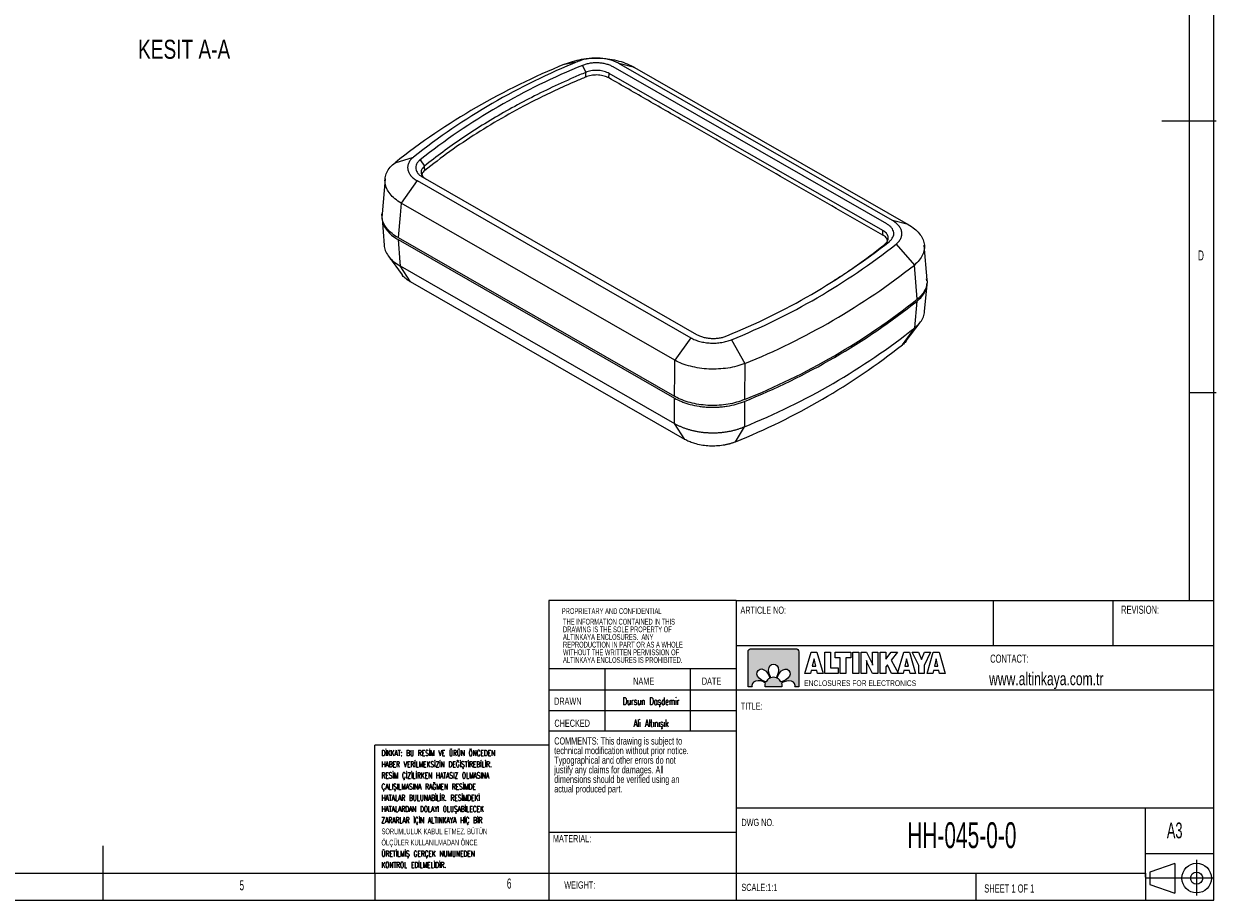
# Model space of a CAD drawing. Header units: millimetres. Extents: x 5 to 415, y 5 to 292.
# Tile 2 of 3: x 195 to 415, y 5 to 166. Entities that reach past the tile are written whole.
import ezdxf

# ---------------------------------------------------------------- set-up
doc = ezdxf.new("R2010")
doc.units = ezdxf.units.MM
doc.layers.add('LAYER_1', color=179, linetype='Continuous', lineweight=15)
doc.layers.add('LAYER_2', color=1, linetype='Continuous')
doc.styles.add('SLDTEXTSTYLE0', font='TXT', dxfattribs={"width": 0.7})
doc.styles.add('SLDTEXTSTYLE1', font='TXT', dxfattribs={"width": 0.605})
doc.styles.add('SLDTEXTSTYLE2', font='TXT', dxfattribs={"width": 0.605, "bigfont": 'bigfont'})
doc.styles.add('SLDTEXTSTYLE3', font='TXT', dxfattribs={"width": 0.75})

# ---------------------------------------------------------------- blocks, each defined once
blk = doc.blocks.new('Block4_1')
at = {"color": 7, "linetype": 'Continuous', "lineweight": 0, "insert": (0.07, 1.37), "char_height": 1.3229, "attachment_point": 1, "style": 'SLDTEXTSTYLE0'}
blk.add_mtext('ENCLOSURES FOR ELECTRONICS', dxfattribs=at)
blk = doc.blocks.new('Block5')
at = {"layer": 'LAYER_1'}
for p, q in [((6.79, 7.34), (1.01, 5.34)), ((6.79, 7.34), (6.79, 0.54)), ((11.82, 8.19), (11.82, 0)), ((0, 4.03), (15.88, 4.03)), ((1.01, 5.34), (1.01, 2.54)), ((1.01, 2.54), (6.79, 0.54))]:
    blk.add_line(p, q, dxfattribs=at)
for radius in [3.4, 1.4]:
    blk.add_circle((11.82, 3.99), radius, dxfattribs=at)
blk = doc.blocks.new('Block6')
at = {"layer": 'LAYER_1', "color": 250}
for p, q in [((0, 0), (1.27, 4.36)), ((1.27, 4.36), (2.44, 4.36)), ((1.86, 3), (1.49, 1.49)), ((2.22, 1.49), (1.86, 3)), ((2.44, 4.36), (3.71, 0)), ((4.04, 0), (4.04, 4.36)), ((4.04, 4.36), (5.2, 4.36)), ((5.2, 4.36), (5.2, 1.16)), ((6.19, 3.21), (6.19, 4.36)), ((6.19, 4.36), (9.41, 4.36)), ((7.23, 3.21), (6.19, 3.21)), ((7.23, 0), (7.23, 3.21)), ((9.41, 3.21), (8.39, 3.21)), ((8.39, 3.21), (8.39, 0)), ((9.41, 4.36), (9.41, 3.21)), ((9.82, 0), (9.82, 4.36)), ((9.82, 4.36), (11, 4.36)), ((11, 4.36), (11, 0)), ((11.52, 0), (11.52, 4.36)), ((11.52, 4.36), (12.62, 4.36)), ((12.62, 4.36), (13.64, 2.33)), ((13.82, 2.3), (13.82, 4.36)), ((13.82, 4.36), (14.92, 4.36)), ((14.92, 4.36), (14.92, 0)), ((15.42, 0), (15.42, 4.36)), ((15.42, 4.36), (16.57, 4.36)), ((16.57, 4.36), (16.57, 2.92)), ((16.57, 2.92), (17.61, 4.36)), ((17.61, 4.36), (18.96, 4.36)), ((18.96, 4.36), (17.67, 2.75)), ((17.67, 2.75), (19.12, 0)), ((18.94, 0), (20.21, 4.36)), ((20.21, 4.36), (21.38, 4.36)), ((20.8, 3), (20.43, 1.49)), ((21.16, 1.49), (20.8, 3)), ((21.38, 4.36), (22.65, 0)), ((23.27, 1.61), (21.94, 4.36)), ((21.94, 4.36), (23.22, 4.36)), ((23.22, 4.36), (23.84, 2.87)), ((23.84, 2.87), (24.47, 4.36)), ((25.72, 4.36), (24.42, 1.61)), ((24.47, 4.36), (25.72, 4.36)), ((25, 0), (26.27, 4.36)), ((26.27, 4.36), (27.44, 4.36)), ((26.86, 3), (26.49, 1.49)), ((27.21, 1.49), (26.86, 3)), ((27.44, 4.36), (28.71, 0)), ((1.14, 0), (0, 0)), ((1.28, 0.58), (1.14, 0)), ((2.43, 0.58), (1.28, 0.58)), ((1.49, 1.49), (2.22, 1.49)), ((2.56, 0), (2.43, 0.58)), ((3.71, 0), (2.56, 0)), ((6.77, 0), (4.04, 0)), ((5.2, 1.16), (6.77, 1.16)), ((6.77, 1.16), (6.77, 0)), ((8.39, 0), (7.23, 0)), ((11, 0), (9.82, 0)), ((12.62, 0), (11.52, 0)), ((12.62, 2.04), (12.62, 0)), ((13.82, 0), (12.8, 2.01)), ((14.92, 0), (13.82, 0)), ((16.57, 0), (15.42, 0)), ((16.86, 1.75), (16.57, 1.39)), ((16.57, 1.39), (16.57, 0)), ((17.74, 0), (16.86, 1.75)), ((19.12, 0), (17.74, 0)), ((20.08, 0), (18.94, 0)), ((20.22, 0.58), (20.08, 0)), ((21.37, 0.58), (20.22, 0.58)), ((20.43, 1.49), (21.16, 1.49)), ((21.5, 0), (21.37, 0.58)), ((22.65, 0), (21.5, 0)), ((23.27, 0), (23.27, 1.61)), ((24.42, 0), (23.27, 0)), ((24.42, 1.61), (24.42, 0)), ((26.14, 0), (25, 0)), ((26.28, 0.58), (26.14, 0)), ((27.43, 0.58), (26.28, 0.58)), ((26.49, 1.49), (27.21, 1.49)), ((27.56, 0), (27.43, 0.58)), ((28.71, 0), (27.56, 0))]:
    blk.add_line(p, q, dxfattribs=at)
for points in [[(12.7, 2.26), (12.67, 2.37), (12.63, 2.5), (12.59, 2.64)], [(12.59, 2.64), (12.6, 2.56), (12.61, 2.48), (12.62, 2.4)], [(12.62, 2.4), (12.62, 2.31), (12.62, 2.19), (12.62, 2.04)], [(12.8, 2.01), (12.77, 2.07), (12.74, 2.16), (12.7, 2.26)], [(13.64, 2.33), (13.67, 2.28), (13.7, 2.19), (13.73, 2.09)], [(13.73, 2.09), (13.77, 1.99), (13.81, 1.86), (13.85, 1.71)], [(13.82, 1.97), (13.82, 2.06), (13.82, 2.17), (13.82, 2.3)], [(13.85, 1.71), (13.84, 1.79), (13.83, 1.87), (13.82, 1.97)]]:
    blk.add_open_spline(points, degree=3, dxfattribs=at)
blk = doc.blocks.new('SW_NOTE_0')
at = {"color": 0, "linetype": 'Continuous', "lineweight": 0, "char_height": 1.3229, "attachment_point": 1, "style": 'SLDTEXTSTYLE1'}
for s, insert in [('technical modification without prior notice.', (0, -0.06)), ('COMMENTS: This drawing is subject to', (0, 1.71)), ('Typographical and other errors do not', (0, -1.82)), ('justify any claims for damages. All', (0, -3.59)), ('dimensions should be verified using an', (0, -5.35)), ('actual produced part.', (0, -7.11))]:
    blk.add_mtext(s, dxfattribs=dict(at, insert=insert))
blk = doc.blocks.new('SW_NOTE_1')
at = {"color": 0, "linetype": 'Continuous', "lineweight": 0, "char_height": 1.0583, "attachment_point": 1, "style": 'SLDTEXTSTYLE1'}
for s, insert in [('THE INFORMATION CONTAINED IN THIS', (0, 1.36)), ('ALTINKAYA ENCLOSURES.  ANY', (0, -1.46)), ('DRAWING IS THE SOLE PROPERTY OF', (0, -0.05)), ('WITHOUT THE WRITTEN PERMISSION OF', (0, -4.28)), ('REPRODUCTION IN PART OR AS A WHOLE', (0, -2.87)), ('ALTINKAYA ENCLOSURES IS PROHIBITED.', (0, -5.69))]:
    blk.add_mtext(s, dxfattribs=dict(at, insert=insert))
blk = doc.blocks.new('SW_NOTE_2')
at = {"layer": 'LAYER_1', "color": 0, "char_height": 1.06, "attachment_point": 1}
for s, insert, style in [('DİKKAT: BU RESİM VE ÜRÜN ÖNCEDEN', (0, 1.37), 'SLDTEXTSTYLE2'), ('HABER VERİLMEKSİZİN DEĞİŞTİREBİLİR.', (0, -0.69), 'SLDTEXTSTYLE2'), ('RESİM ÇİZİLİRKEN HATASIZ OLMASINA', (0, -2.75), 'SLDTEXTSTYLE2'), ('ÇALIŞILMASINA RAĞMEN RESİMDE', (0, -4.81), 'SLDTEXTSTYLE2'), ('HATALAR BULUNABİLİR. RESİMDEKİ', (0, -6.87), 'SLDTEXTSTYLE2'), ('HATALARDAN DOLAYI OLUŞABİLECEK', (0, -8.93), 'SLDTEXTSTYLE2'), ('ZARARLAR İÇİN ALTINKAYA HİÇ BİR', (0, -10.99), 'SLDTEXTSTYLE2'), ('SORUMLULUK KABUL ETMEZ. BÜTÜN', (0, -13.05), 'SLDTEXTSTYLE1'), ('ÖLÇÜLER KULLANILMADAN ÖNCE', (0, -15.11), 'SLDTEXTSTYLE1'), ('ÜRETİLMİŞ GERÇEK NUMUNEDEN', (0, -17.17), 'SLDTEXTSTYLE2'), ('KONTROL EDİLMELİDİR.', (0, -19.23), 'SLDTEXTSTYLE2')]:
    blk.add_mtext(s, dxfattribs=dict(at, insert=insert, style=style))

msp = doc.modelspace()

# ---------------------------------------------------------------- hatches: boundary and pattern name
at = {"layer": 'LAYER_2'}
h = msp.add_hatch(color=256, dxfattribs=at)
edge = h.paths.add_edge_path(flags=0)
edge.add_spline(control_points=[(329.363, 51.312), (329.041, 51.312), (328.778, 51.05), (328.778, 50.727)], knot_values=[0.9444444, 0.9444444, 0.9444444, 0.9444444, 1, 1, 1, 1], weights=[1, 1, 1, 1], degree=3, periodic=0)
edge.add_line((328.778, 50.727), (328.778, 44.291))
edge.add_line((328.778, 44.291), (329.516, 44.291))
edge.add_spline(control_points=[(329.516, 44.291), (329.5, 44.362), (329.491, 44.438), (329.492, 44.518)], knot_values=[0.7777778, 0.7777778, 0.7777778, 0.7777778, 0.8333333, 0.8333333, 0.8333333, 0.8333333], weights=[1, 1, 1, 1], degree=3, periodic=0)
edge.add_spline(control_points=[(329.492, 44.518), (329.489, 45.083), (329.911, 45.404), (330.619, 45.418)], knot_values=[0.7222222, 0.7222222, 0.7222222, 0.7222222, 0.7777778, 0.7777778, 0.7777778, 0.7777778], weights=[1, 1, 1, 1], degree=3, periodic=0)
edge.add_spline(control_points=[(330.619, 45.418), (331.239, 45.429), (331.856, 45.083), (331.999, 44.997)], knot_values=[0.6666667, 0.6666667, 0.6666667, 0.6666667, 0.7222222, 0.7222222, 0.7222222, 0.7222222], weights=[1, 1, 1, 1], degree=3, periodic=0)
edge.add_spline(control_points=[(331.999, 44.997), (331.948, 44.845), (331.921, 44.683), (331.921, 44.514)], knot_values=[0.6111111, 0.6111111, 0.6111111, 0.6111111, 0.6666667, 0.6666667, 0.6666667, 0.6666667], weights=[1, 1, 1, 1], degree=3, periodic=0)
edge.add_spline(control_points=[(331.921, 44.514), (331.921, 44.438), (331.926, 44.364), (331.937, 44.291)], knot_values=[0.5555556, 0.5555556, 0.5555556, 0.5555556, 0.6111111, 0.6111111, 0.6111111, 0.6111111], weights=[1, 1, 1, 1], degree=3, periodic=0)
edge.add_line((331.937, 44.291), (334.981, 44.291))
edge.add_spline(control_points=[(334.981, 44.291), (334.992, 44.364), (334.997, 44.438), (334.997, 44.514)], knot_values=[0.4444444, 0.4444444, 0.4444444, 0.4444444, 0.5, 0.5, 0.5, 0.5], weights=[1, 1, 1, 1], degree=3, periodic=0)
edge.add_spline(control_points=[(334.997, 44.514), (334.997, 44.68), (334.971, 44.839), (334.922, 44.989)], knot_values=[0.3888889, 0.3888889, 0.3888889, 0.3888889, 0.4444444, 0.4444444, 0.4444444, 0.4444444], weights=[1, 1, 1, 1], degree=3, periodic=0)
edge.add_spline(control_points=[(334.922, 44.989), (335.07, 45.077), (335.683, 45.419), (336.299, 45.408)], knot_values=[0.3333333, 0.3333333, 0.3333333, 0.3333333, 0.3888889, 0.3888889, 0.3888889, 0.3888889], weights=[1, 1, 1, 1], degree=3, periodic=0)
edge.add_spline(control_points=[(336.299, 45.408), (337.007, 45.395), (337.429, 45.073), (337.427, 44.509)], knot_values=[0.2777778, 0.2777778, 0.2777778, 0.2777778, 0.3333333, 0.3333333, 0.3333333, 0.3333333], weights=[1, 1, 1, 1], degree=3, periodic=0)
edge.add_spline(control_points=[(337.427, 44.509), (337.427, 44.432), (337.419, 44.359), (337.404, 44.291)], knot_values=[0.2222222, 0.2222222, 0.2222222, 0.2222222, 0.2777778, 0.2777778, 0.2777778, 0.2777778], weights=[1, 1, 1, 1], degree=3, periodic=0)
edge.add_line((337.404, 44.291), (338.14, 44.291))
edge.add_line((338.14, 44.291), (338.14, 50.727))
edge.add_spline(control_points=[(338.14, 50.727), (338.14, 51.05), (337.877, 51.312), (337.555, 51.312)], knot_values=[0.0555556, 0.0555556, 0.0555556, 0.0555556, 0.1111111, 0.1111111, 0.1111111, 0.1111111], weights=[1, 1, 1, 1], degree=3, periodic=0)
edge.add_line((337.555, 51.312), (329.363, 51.312))
edge = h.paths.add_edge_path(flags=0)
edge.add_spline(control_points=[(333.943, 45.974), (333.791, 46.025), (333.628, 46.052), (333.459, 46.052)], knot_values=[0.6666667, 0.6666667, 0.6666667, 0.6666667, 0.8333333, 0.8333333, 0.8333333, 0.8333333], weights=[1, 1, 1, 1], degree=3, periodic=0)
edge.add_spline(control_points=[(333.459, 46.052), (333.293, 46.052), (333.133, 46.026), (332.984, 45.977)], knot_values=[0.8333333, 0.8333333, 0.8333333, 0.8333333, 1, 1, 1, 1], weights=[1, 1, 1, 1], degree=3, periodic=0)
edge.add_spline(control_points=[(332.984, 45.977), (332.895, 46.124), (332.553, 46.737), (332.565, 47.354)], knot_values=[0, 0, 0, 0, 0.1666667, 0.1666667, 0.1666667, 0.1666667], weights=[1, 1, 1, 1], degree=3, periodic=0)
edge.add_spline(control_points=[(332.565, 47.354), (332.578, 48.062), (332.9, 48.483), (333.464, 48.481)], knot_values=[0.1666667, 0.1666667, 0.1666667, 0.1666667, 0.3333333, 0.3333333, 0.3333333, 0.3333333], weights=[1, 1, 1, 1], degree=3, periodic=0)
edge.add_spline(control_points=[(333.464, 48.481), (334.028, 48.483), (334.35, 48.062), (334.363, 47.354)], knot_values=[0.3333333, 0.3333333, 0.3333333, 0.3333333, 0.5, 0.5, 0.5, 0.5], weights=[1, 1, 1, 1], degree=3, periodic=0)
edge.add_spline(control_points=[(334.363, 47.354), (334.374, 46.733), (334.028, 46.117), (333.943, 45.974)], knot_values=[0.5, 0.5, 0.5, 0.5, 0.6666667, 0.6666667, 0.6666667, 0.6666667], weights=[1, 1, 1, 1], degree=3, periodic=0)
edge = h.paths.add_edge_path(flags=0)
edge.add_spline(control_points=[(332.091, 47.16), (332.537, 46.731), (332.728, 46.052), (332.769, 45.889)], knot_values=[0.6, 0.6, 0.6, 0.6, 0.8, 0.8, 0.8, 0.8], weights=[1, 1, 1, 1], degree=3, periodic=0)
edge.add_spline(control_points=[(332.769, 45.889), (332.476, 45.741), (332.237, 45.503), (332.088, 45.212)], knot_values=[0.8, 0.8, 0.8, 0.8, 1, 1, 1, 1], weights=[1, 1, 1, 1], degree=3, periodic=0)
edge.add_spline(control_points=[(332.088, 45.212), (331.919, 45.254), (331.246, 45.446), (330.819, 45.889)], knot_values=[0, 0, 0, 0, 0.2, 0.2, 0.2, 0.2], weights=[1, 1, 1, 1], degree=3, periodic=0)
edge.add_spline(control_points=[(330.819, 45.889), (330.328, 46.399), (330.257, 46.924), (330.658, 47.322)], knot_values=[0.2, 0.2, 0.2, 0.2, 0.4, 0.4, 0.4, 0.4], weights=[1, 1, 1, 1], degree=3, periodic=0)
edge.add_spline(control_points=[(330.658, 47.322), (331.056, 47.722), (331.581, 47.652), (332.091, 47.16)], knot_values=[0.4, 0.4, 0.4, 0.4, 0.6, 0.6, 0.6, 0.6], weights=[1, 1, 1, 1], degree=3, periodic=0)
edge = h.paths.add_edge_path(flags=0)
edge.add_spline(control_points=[(336.106, 45.882), (335.676, 45.436), (334.997, 45.245), (334.834, 45.204)], knot_values=[0.6, 0.6, 0.6, 0.6, 0.8, 0.8, 0.8, 0.8], weights=[1, 1, 1, 1], degree=3, periodic=0)
edge.add_spline(control_points=[(334.834, 45.204), (334.687, 45.497), (334.449, 45.736), (334.157, 45.885)], knot_values=[0.8, 0.8, 0.8, 0.8, 1, 1, 1, 1], weights=[1, 1, 1, 1], degree=3, periodic=0)
edge.add_spline(control_points=[(334.157, 45.885), (334.199, 46.053), (334.391, 46.726), (334.834, 47.153)], knot_values=[0, 0, 0, 0, 0.2, 0.2, 0.2, 0.2], weights=[1, 1, 1, 1], degree=3, periodic=0)
edge.add_spline(control_points=[(334.834, 47.153), (335.344, 47.645), (335.87, 47.715), (336.267, 47.315)], knot_values=[0.2, 0.2, 0.2, 0.2, 0.4, 0.4, 0.4, 0.4], weights=[1, 1, 1, 1], degree=3, periodic=0)
edge.add_spline(control_points=[(336.267, 47.315), (336.668, 46.917), (336.597, 46.392), (336.106, 45.882)], knot_values=[0.4, 0.4, 0.4, 0.4, 0.6, 0.6, 0.6, 0.6], weights=[1, 1, 1, 1], degree=3, periodic=0)

# ---------------------------------------------------------------- linework, layer by layer
at = {"color": 7, "linetype": 'Continuous', "lineweight": 15}
for p, q in [((294.958, 158.951), (297.421, 159.45)), ((298.307, 158.749), (298.893, 157.464)), ((354.329, 129.548), (303.9, 158.488)), ((355.382, 130.162), (304.955, 159.1)), ((307.864, 158.351), (304.955, 159.1)), ((307.864, 158.351), (358.291, 129.412)), ((298.92, 156.623), (298.893, 157.464)), ((303.151, 156.426), (303.192, 157.264)), ((353.623, 128.324), (303.192, 157.264)), ((263.741, 140.821), (267.141, 141.864)), ((268.361, 141.357), (269.172, 140.202)), ((269.21, 139.368), (269.172, 140.202)), ((261.915, 137.831), (261.344, 131.419)), ((267.793, 137.517), (264.858, 133.374)), ((267.793, 137.517), (318.219, 108.578)), ((268.846, 138.13), (319.275, 109.19)), ((315.285, 104.435), (264.858, 133.374)), ((261.344, 130.533), (261.734, 125.606)), ((358.291, 129.412), (355.382, 130.162)), ((353.582, 127.486), (353.623, 128.324)), ((264.292, 126.691), (315.21, 97.47)), ((264.294, 127.017), (315.212, 97.797)), ((356.034, 125.814), (359.408, 121.965)), ((361.738, 119.265), (361.234, 125.629)), ((262.523, 123.613), (265.045, 120.174)), ((264.679, 121.805), (315.216, 92.803)), ((266.599, 118.855), (264.679, 121.805)), ((359.922, 115.671), (359.408, 121.965)), ((317.136, 89.853), (266.599, 118.855)), ((361.723, 119.073), (361.635, 119.422)), ((361.296, 113.414), (361.738, 118.376)), ((359.471, 110.41), (359.92, 115.344)), ((357.199, 107.265), (359.471, 110.41)), ((357.916, 107.99), (360.476, 111.415)), ((318.219, 108.578), (315.285, 104.435)), ((325.753, 108.228), (328.191, 103.835)), ((328.191, 103.835), (328.097, 97.188)), ((328.095, 96.861), (328.117, 92.201)), ((317.136, 89.853), (315.216, 92.803)), ((326.47, 89.418), (328.117, 92.201))]:
    msp.add_line(p, q, dxfattribs=at)
at = {"color": 7, "linetype": 'Continuous', "lineweight": 15, "flags": 128}
for points in [[(264.858, 133.374), (264.66, 131.14), (264.294, 127.017)], [(264.292, 126.691), (264.624, 122.499), (264.679, 121.805)], [(315.212, 97.797), (315.259, 102.102), (315.285, 104.435)], [(315.216, 92.803), (315.215, 93.466), (315.21, 97.47)]]:
    msp.add_lwpolyline(points, dxfattribs=at)
at = {"color": 7, "linetype": 'Continuous', "lineweight": 15}
for centre, radius, start, end in [((343.269, 39.827), 128.548, 112.07521, 128.21875), ((344.284, 43.898), 124.693, 112.0752, 128.21876), ((344.624, 44.521), 123.26, 112.07172, 128.22209), ((278.55, 223.157), 123.26, 292.07172, 308.22209), ((278.89, 223.78), 124.693, 292.0752, 308.21876), ((279.88, 222.959), 128.548, 292.07521, 308.21875), ((280.415, 215.598), 127.953, 291.87827, 308.41569), ((280.417, 215.925), 127.953, 291.87827, 308.41569), ((280.318, 210.602), 127.686, 291.98438, 308.30957), ((279.152, 206.27), 126.069, 292.04471, 308.24924)]:
    msp.add_arc(centre, radius, start, end, dxfattribs=at)
for points, knots in [([(294.958, 158.951), (295.45, 159.143), (296.433, 159.527), (298.093, 159.896), (299.825, 160.097), (301.591, 160.108), (303.335, 159.934), (304.998, 159.576), (306.548, 159.057), (307.426, 158.586), (307.864, 158.351)], [0, 0, 0, 0, 0.1249971, 0.2499823, 0.374962, 0.4999424, 0.62493, 0.7499313, 0.8749525, 1, 1, 1, 1]), ([(304.955, 159.1), (304.701, 159.232), (304.19, 159.498), (303.282, 159.789), (302.311, 159.993), (301.294, 160.092), (300.264, 160.089), (299.253, 159.977), (298.281, 159.774), (297.707, 159.558), (297.421, 159.45)], [0, 0, 0, 0, 0.1243731, 0.2499343, 0.3753706, 0.4999349, 0.6244778, 0.7497532, 0.8753357, 1, 1, 1, 1]), ([(303.9, 158.488), (303.711, 158.586), (303.332, 158.783), (302.658, 158.999), (301.938, 159.151), (301.183, 159.225), (300.419, 159.222), (299.668, 159.139), (298.945, 158.989), (298.519, 158.828), (298.307, 158.749)], [0, 0, 0, 0, 0.1242312, 0.249848, 0.3753169, 0.4997808, 0.6241868, 0.7497393, 0.8752881, 1, 1, 1, 1]), ([(298.893, 157.464), (298.132, 157.141), (295.844, 156.172), (292.14, 154.473), (287.845, 152.329), (283.717, 150.078), (279.779, 147.738), (276.039, 145.31), (272.485, 142.81), (270.276, 141.071), (269.172, 140.202)], [0, 0, 0, 0, 0.06695783, 0.20102153, 0.33508512, 0.46914879, 0.60321235, 0.73545496, 0.8677575, 1, 1, 1, 1]), ([(298.92, 156.623), (298.276, 156.351), (296.341, 155.533), (293.194, 154.109), (288.826, 151.987), (283.965, 149.389), (278.721, 146.238), (273.755, 142.911), (270.725, 140.549), (269.21, 139.368)], [0, 0, 0, 0, 0.0566193, 0.1699472, 0.2832749, 0.4612614, 0.6392478, 0.8196239, 1, 1, 1, 1]), ([(303.192, 157.264), (302.906, 157.399), (302.332, 157.669), (301.231, 157.849), (300.1, 157.815), (299.318, 157.635), (298.955, 157.489), (298.893, 157.464)], [0, 0, 0, 0, 0.2346511, 0.4706502, 0.7142962, 0.952075, 1, 1, 1, 1]), ([(303.151, 156.426), (302.869, 156.559), (302.303, 156.825), (301.219, 157.002), (300.106, 156.968), (299.337, 156.791), (298.98, 156.647), (298.92, 156.623)], [0, 0, 0, 0, 0.2350339, 0.4709672, 0.7146992, 0.9524945, 1, 1, 1, 1]), ([(353.582, 127.486), (353.012, 127.813), (350.163, 129.447), (345.034, 132.39), (338.196, 136.314), (331.358, 140.239), (324.52, 144.163), (317.539, 148.169), (310.416, 152.256), (305.573, 155.036), (303.151, 156.426)], [0, 0, 0, 0, 0.033898, 0.1694899, 0.3050818, 0.4406737, 0.5762656, 0.7118576, 0.8559288, 1, 1, 1, 1]), ([(264.858, 133.374), (264.462, 133.634), (263.671, 134.154), (262.796, 135.065), (262.187, 136.034), (261.881, 137.044), (261.882, 138.06), (262.198, 139.049), (262.795, 139.991), (263.426, 140.544), (263.741, 140.821)], [0, 0, 0, 0, 0.1249874, 0.2499658, 0.3749413, 0.4999204, 0.6249095, 0.7499148, 0.8749429, 1, 1, 1, 1]), ([(267.141, 141.864), (266.957, 141.699), (266.587, 141.367), (266.241, 140.805), (266.052, 140.22), (266.052, 139.625), (266.229, 139.039), (266.588, 138.479), (267.097, 137.957), (267.561, 137.663), (267.793, 137.517)], [0, 0, 0, 0, 0.1243731, 0.2499345, 0.3753709, 0.4999347, 0.6244777, 0.7497534, 0.8753359, 1, 1, 1, 1]), ([(268.362, 141.357), (268.226, 141.234), (267.952, 140.988), (267.695, 140.571), (267.555, 140.137), (267.554, 139.695), (267.686, 139.26), (267.952, 138.845), (268.329, 138.457), (268.674, 138.239), (268.846, 138.13)], [0, 0, 0, 0, 0.1242315, 0.2498481, 0.3753171, 0.4997813, 0.6241872, 0.7497393, 0.8752884, 1, 1, 1, 1]), ([(269.172, 140.202), (268.99, 140.02), (268.625, 139.654), (268.497, 139.002), (268.738, 138.364), (269.175, 137.942), (269.487, 137.755), (269.543, 137.722)], [0, 0, 0, 0, 0.232998, 0.4676721, 0.7112137, 0.9489241, 1, 1, 1, 1]), ([(269.21, 139.368), (269.011, 139.191), (268.753, 138.961), (268.711, 138.693), (268.702, 138.631)], [0, 0, 0, 0, 0.7706218, 1, 1, 1, 1]), ([(261.385, 131.424), (261.35, 131.103), (261.281, 130.458), (261.541, 129.493), (262.052, 128.563), (262.839, 127.697), (263.631, 127.084), (264.157, 126.771), (264.292, 126.691)], [0, 0, 0, 0, 0.1860296, 0.3733916, 0.560754, 0.74808, 0.935408, 1, 1, 1, 1]), ([(264.294, 127.017), (263.914, 127.258), (263.155, 127.739), (262.295, 128.586), (261.688, 129.497), (261.334, 130.452), (261.338, 131.098), (261.341, 131.419)], [0, 0, 0, 0, 0.2004464, 0.400891, 0.6013495, 0.8018073, 1, 1, 1, 1]), ([(356.034, 125.814), (356.218, 125.98), (356.587, 126.312), (356.933, 126.874), (357.122, 127.459), (357.122, 128.054), (356.945, 128.64), (356.586, 129.199), (356.077, 129.722), (355.613, 130.015), (355.382, 130.162)], [0, 0, 0, 0, 0.1243731, 0.2499345, 0.3753709, 0.4999347, 0.6244777, 0.7497534, 0.8753359, 1, 1, 1, 1]), ([(354.475, 126.422), (354.434, 126.569), (354.334, 126.925), (353.937, 127.273), (353.633, 127.455), (353.582, 127.486)], [0, 0, 0, 0, 0.3689536, 0.8946178, 1, 1, 1, 1]), ([(353.995, 125.843), (354.177, 126.026), (354.544, 126.395), (354.669, 127.051), (354.423, 127.689), (353.985, 128.107), (353.675, 128.293), (353.623, 128.324)], [0, 0, 0, 0, 0.2345771, 0.470676, 0.7140585, 0.952, 1, 1, 1, 1]), ([(354.813, 126.321), (354.949, 126.444), (355.223, 126.691), (355.479, 127.108), (355.62, 127.542), (355.621, 127.983), (355.489, 128.418), (355.222, 128.834), (354.845, 129.222), (354.501, 129.44), (354.329, 129.548)], [0, 0, 0, 0, 0.1242315, 0.2498481, 0.3753171, 0.4997813, 0.6241872, 0.7497393, 0.8752884, 1, 1, 1, 1]), ([(358.291, 129.412), (358.687, 129.169), (359.478, 128.682), (360.353, 127.809), (360.963, 126.863), (361.269, 125.862), (361.267, 124.838), (360.952, 123.825), (360.354, 122.845), (359.723, 122.258), (359.408, 121.965)], [0, 0, 0, 0, 0.1249874, 0.2499658, 0.3749413, 0.4999204, 0.6249095, 0.7499148, 0.8749429, 1, 1, 1, 1]), ([(261.751, 125.607), (261.749, 125.53), (261.738, 125.113), (262.022, 124.37), (262.612, 123.421), (263.492, 122.543), (264.283, 122.051), (264.679, 121.805)], [0, 0, 0, 0, 0.05389809, 0.29040809, 0.52691637, 0.76344122, 1, 1, 1, 1]), ([(343.809, 118.609), (344.679, 119.163), (346.463, 120.298), (349.043, 122.08), (351.583, 123.931), (353.191, 125.206), (353.995, 125.843)], [0, 0, 0, 0, 0.2405386, 0.4930423, 0.7465211, 1, 1, 1, 1]), ([(266.599, 118.855), (266.316, 119.037), (265.747, 119.402), (265.252, 119.863), (265.085, 120.136), (265.06, 120.176)], [0, 0, 0, 0, 0.4579344, 0.9196299, 1, 1, 1, 1]), ([(361.712, 119.263), (361.731, 119.073), (361.783, 118.56), (361.555, 117.727), (361.053, 116.8), (360.455, 116.121), (360.031, 115.763), (359.922, 115.671)], [0, 0, 0, 0, 0.1491079, 0.40353327, 0.65790959, 0.91228829, 1, 1, 1, 1]), ([(359.92, 115.344), (360.223, 115.617), (360.827, 116.163), (361.407, 117.079), (361.721, 117.899), (361.72, 118.41), (361.72, 118.597)], [0, 0, 0, 0, 0.2796107, 0.5592186, 0.8388461, 1, 1, 1, 1]), ([(359.471, 110.41), (359.788, 110.69), (360.421, 111.248), (360.997, 112.196), (361.288, 112.929), (361.278, 113.341), (361.277, 113.415)], [0, 0, 0, 0, 0.3105995, 0.6211026, 0.9315332, 1, 1, 1, 1]), ([(318.219, 108.578), (318.474, 108.446), (318.984, 108.18), (319.892, 107.89), (320.863, 107.685), (321.88, 107.586), (322.91, 107.59), (323.922, 107.702), (324.894, 107.905), (325.467, 108.12), (325.753, 108.228)], [0, 0, 0, 0, 0.1243731, 0.2499343, 0.3753706, 0.4999349, 0.6244778, 0.7497532, 0.8753357, 1, 1, 1, 1]), ([(319.275, 109.19), (319.463, 109.092), (319.843, 108.895), (320.516, 108.68), (321.237, 108.527), (321.991, 108.454), (322.756, 108.457), (323.507, 108.539), (324.229, 108.69), (324.655, 108.85), (324.867, 108.93)], [0, 0, 0, 0, 0.1242312, 0.249848, 0.3753169, 0.4997808, 0.6241868, 0.7497393, 0.8752881, 1, 1, 1, 1]), ([(357.904, 107.993), (357.883, 107.959), (357.721, 107.696), (357.442, 107.466), (357.199, 107.265)], [0, 0, 0, 0, 0.1280096, 1, 1, 1, 1]), ([(328.191, 103.835), (327.7, 103.66), (326.716, 103.309), (325.057, 102.977), (323.325, 102.801), (321.558, 102.798), (319.815, 102.964), (318.151, 103.298), (316.601, 103.78), (315.724, 104.217), (315.285, 104.435)], [0, 0, 0, 0, 0.1249971, 0.2499823, 0.374962, 0.4999424, 0.62493, 0.7499313, 0.8749525, 1, 1, 1, 1]), ([(315.21, 97.47), (315.631, 97.229), (316.081, 97.013), (316.801, 96.724), (317.048, 96.633), (317.557, 96.465), (317.82, 96.386), (318.624, 96.172), (319.175, 96.058), (320.021, 95.929), (320.307, 95.893), (320.885, 95.836), (321.179, 95.814), (322.059, 95.773), (322.642, 95.775), (323.512, 95.822), (323.802, 95.845), (324.378, 95.906), (324.667, 95.945), (325.514, 96.081), (326.059, 96.199), (327.109, 96.489), (327.617, 96.662), (328.095, 96.861)], [0, 0, 0, 0, 0.125, 0.125, 0.1875, 0.1875, 0.25, 0.25, 0.375, 0.375, 0.4375, 0.4375, 0.5, 0.5, 0.625, 0.625, 0.6875, 0.6875, 0.75, 0.75, 0.875, 0.875, 1, 1, 1, 1]), ([(328.097, 97.188), (327.626, 97.012), (326.684, 96.66), (325.102, 96.314), (323.448, 96.12), (321.758, 96.088), (320.083, 96.223), (318.468, 96.515), (316.965, 96.964), (315.897, 97.417), (315.352, 97.719), (315.212, 97.797)], [0, 0, 0, 0, 0.1199056, 0.2398099, 0.3597227, 0.479635, 0.599414, 0.7191934, 0.8389495, 0.9587068, 1, 1, 1, 1]), ([(315.216, 92.803), (315.289, 92.761), (315.436, 92.676), (315.664, 92.555), (315.897, 92.437), (316.137, 92.323), (316.382, 92.214), (316.633, 92.109), (316.889, 92.009), (317.15, 91.913), (317.416, 91.823), (317.686, 91.737), (317.96, 91.656), (318.239, 91.58), (318.521, 91.509), (318.807, 91.443), (319.096, 91.383), (319.388, 91.328), (319.682, 91.278), (319.979, 91.233), (320.278, 91.194), (320.579, 91.161), (320.881, 91.133), (321.185, 91.11), (321.49, 91.093), (321.795, 91.082), (322.101, 91.076), (322.407, 91.075), (322.712, 91.081), (323.018, 91.092), (323.322, 91.108), (323.626, 91.13), (323.928, 91.157), (324.229, 91.19), (324.527, 91.229), (324.824, 91.273), (325.118, 91.322), (325.41, 91.376), (325.698, 91.436), (325.984, 91.501), (326.265, 91.571), (326.543, 91.647), (326.817, 91.727), (327.087, 91.812), (327.352, 91.902), (327.613, 91.997), (327.868, 92.096), (328.034, 92.166), (328.117, 92.201)], [0, 0, 0, 0, 0.021752, 0.0435027, 0.0652521, 0.0870003, 0.1087474, 0.1304934, 0.1522384, 0.1739823, 0.1957253, 0.2174673, 0.2392086, 0.260949, 0.2826886, 0.3044276, 0.3261659, 0.3479036, 0.3696408, 0.3913774, 0.4131136, 0.4348494, 0.4565848, 0.4783199, 0.5000548, 0.5217894, 0.5435239, 0.5652583, 0.5869927, 0.608727, 0.6304613, 0.6521958, 0.6739304, 0.6956652, 0.7174002, 0.7391355, 0.7608712, 0.7826072, 0.8043437, 0.8260807, 0.8478182, 0.8695563, 0.891295, 0.9130344, 0.9347746, 0.9565155, 0.9782573, 1, 1, 1, 1]), ([(326.47, 89.418), (326.4, 89.389), (326.263, 89.333), (326.05, 89.253), (325.833, 89.178), (325.611, 89.108), (325.385, 89.042), (325.155, 88.981), (324.921, 88.925), (324.682, 88.873), (324.438, 88.826), (323.868, 88.729), (322.947, 88.628), (321.671, 88.624), (320.412, 88.747), (319.446, 88.949), (318.759, 89.148), (318.319, 89.299), (317.901, 89.467), (317.503, 89.65), (317.259, 89.785), (317.136, 89.853)], [0, 0, 0, 0, 0.0250503, 0.050013, 0.0749202, 0.0998039, 0.1246964, 0.1496301, 0.1746368, 0.1997485, 0.2249965, 0.2504117, 0.3755157, 0.5000834, 0.6244761, 0.7499357, 0.8005521, 0.850614, 0.9003723, 0.9500822, 1, 1, 1, 1])]:
    msp.add_open_spline(points, degree=3, knots=knots, dxfattribs=at)
at = {"layer": 'LAYER_1'}
for p, q in [((414.595, 5), (414.595, 292)), ((410, 287), (410, 60.159)), ((415, 148.5), (405, 148.5)), ((410, 98.5), (415, 98.5)), ((326.6, 60.159), (292.067, 60.159)), ((292.067, 60.159), (292.067, 5)), ((326.6, 60.159), (414.595, 60.159)), ((326.6, 60.159), (326.6, 5)), ((373.964, 51.832), (373.964, 60.25)), ((396.027, 51.832), (396.027, 60.231)), ((414.595, 51.832), (326.6, 51.832)), ((326.6, 47.591), (292.067, 47.591)), ((302.411, 47.591), (302.411, 36.14)), ((318.106, 47.591), (318.106, 36.15)), ((292.067, 43.751), (326.6, 43.751)), ((326.6, 43.751), (414.595, 43.751)), ((292.067, 39.941), (326.6, 39.941)), ((326.6, 36.15), (292.067, 36.15)), ((292.067, 33.549), (260, 33.549)), ((260, 10), (260, 33.549)), ((326.6, 22), (414.595, 22)), ((402, 9.25), (402, 22)), ((292.067, 17.52), (326.6, 17.52)), ((210, 5), (210, 15)), ((414.595, 13.5), (402, 13.5)), ((10, 10), (227.8, 10)), ((227.8, 10), (402, 10)), ((260, 10), (260, 5)), ((370.8, 5), (370.8, 10)), ((402, 10), (402, 5)), ((5, 5), (414.595, 5))]:
    msp.add_line(p, q, dxfattribs=at)
at = {"layer": 'LAYER_2', "color": 22}
for p, q in [((328.778, 44.291), (328.778, 50.727)), ((329.363, 51.312), (337.555, 51.312)), ((338.14, 50.727), (338.14, 44.291)), ((329.516, 44.291), (328.778, 44.291)), ((334.981, 44.291), (331.937, 44.291)), ((338.14, 44.291), (337.404, 44.291))]:
    msp.add_line(p, q, dxfattribs=at)
for points in [[(328.778, 50.727), (328.778, 51.05), (329.041, 51.312), (329.363, 51.312)], [(337.555, 51.312), (337.877, 51.312), (338.14, 51.05), (338.14, 50.727)], [(332.565, 47.354), (332.578, 48.062), (332.9, 48.483), (333.464, 48.481)], [(333.464, 48.481), (334.028, 48.483), (334.35, 48.062), (334.363, 47.354)], [(330.819, 45.889), (330.328, 46.399), (330.257, 46.924), (330.658, 47.322)], [(330.658, 47.322), (331.056, 47.722), (331.581, 47.652), (332.091, 47.16)], [(332.091, 47.16), (332.537, 46.731), (332.728, 46.052), (332.769, 45.889)], [(332.984, 45.977), (332.895, 46.124), (332.553, 46.737), (332.565, 47.354)], [(334.363, 47.354), (334.374, 46.733), (334.028, 46.117), (333.943, 45.974)], [(334.157, 45.885), (334.199, 46.053), (334.391, 46.726), (334.834, 47.153)], [(334.834, 47.153), (335.344, 47.645), (335.87, 47.715), (336.267, 47.315)], [(336.267, 47.315), (336.668, 46.917), (336.597, 46.392), (336.106, 45.882)], [(330.619, 45.418), (329.911, 45.404), (329.489, 45.083), (329.492, 44.518)], [(329.492, 44.518), (329.491, 44.438), (329.5, 44.362), (329.516, 44.291)], [(331.999, 44.997), (331.856, 45.083), (331.239, 45.429), (330.619, 45.418)], [(332.088, 45.212), (331.919, 45.254), (331.246, 45.446), (330.819, 45.889)], [(331.921, 44.514), (331.921, 44.683), (331.948, 44.845), (331.999, 44.997)], [(331.937, 44.291), (331.926, 44.364), (331.921, 44.438), (331.921, 44.514)], [(332.769, 45.889), (332.476, 45.741), (332.237, 45.503), (332.088, 45.212)], [(333.459, 46.052), (333.293, 46.052), (333.133, 46.026), (332.984, 45.977)], [(333.943, 45.974), (333.791, 46.025), (333.628, 46.052), (333.459, 46.052)], [(334.834, 45.204), (334.687, 45.497), (334.449, 45.736), (334.157, 45.885)], [(336.106, 45.882), (335.676, 45.436), (334.997, 45.245), (334.834, 45.204)], [(336.299, 45.408), (335.683, 45.419), (335.07, 45.077), (334.922, 44.989)], [(334.922, 44.989), (334.971, 44.839), (334.997, 44.68), (334.997, 44.514)], [(334.997, 44.514), (334.997, 44.438), (334.992, 44.364), (334.981, 44.291)], [(337.427, 44.509), (337.429, 45.073), (337.007, 45.395), (336.299, 45.408)], [(337.404, 44.291), (337.419, 44.359), (337.427, 44.432), (337.427, 44.509)]]:
    msp.add_open_spline(points, degree=3, dxfattribs=at)

# ---------------------------------------------------------------- block references
at = {"color": 7, "linetype": 'Continuous', "lineweight": 0}
for name, p in [('SW_NOTE_1', (294.686, 55.457)), ('SW_NOTE_0', (293.07, 33.271))]:
    msp.add_blockref(name, p, dxfattribs=at)
at = {"color": 7, "linetype": 'Continuous'}
for name, p, xscale, yscale, zscale in [('Block6', (339.258, 46.751), 0.9, 0.9, 0.9), ('Block4_1', (339.044, 44.394), 0.8, 0.8, 0.8), ('Block5', (401.945, 5.87), 0.8, 0.8, 0.8)]:
    msp.add_blockref(name, p, dxfattribs=dict(at, xscale=xscale, yscale=yscale, zscale=zscale))
at = {"layer": 'LAYER_1', "color": 7}
msp.add_blockref('SW_NOTE_2', (261.242, 31.246), dxfattribs=at)

# ---------------------------------------------------------------- texts
at = {"color": 7, "linetype": 'Continuous', "lineweight": 0}
for s, insert, char_height, attachment_point, style in [('D', (411.667, 124.668), 1.852, 1, 'SLDTEXTSTYLE1'), ('PROPRIETARY AND CONFIDENTIAL', (294.469, 58.774), 1.05833, 1, 'SLDTEXTSTYLE1'), ('ARTICLE NO:', (327.372, 59.073), 1.32292, 1, 'SLDTEXTSTYLE1'), ('REVISION:', (397.488, 59.243), 1.5, 1, 'SLDTEXTSTYLE1'), ('CONTACT:', (373.379, 50.23), 1.5, 1, 'SLDTEXTSTYLE1'), ('www.altinkaya.com.tr', (373.178, 46.964), 2.38125, 1, 'SLDTEXTSTYLE0'), ('NAME', (307.616, 45.996), 1.3229, 1, 'SLDTEXTSTYLE1'), ('DATE', (320.264, 45.996), 1.3229, 1, 'SLDTEXTSTYLE1'), ('DRAWN', (293.043, 42.302), 1.3229, 1, 'SLDTEXTSTYLE1'), ('Dursun Daşdemir', (310.911, 42.302), 1.32292, 2, 'SLDTEXTSTYLE2'), ('TITLE:', (327.438, 41.388), 1.3229, 1, 'SLDTEXTSTYLE1'), ('CHECKED', (293.103, 38.244), 1.3229, 1, 'SLDTEXTSTYLE1'), ('Ali Altınışık', (310.911, 38.244), 1.32292, 2, 'SLDTEXTSTYLE2'), ('DWG NO.', (327.555, 19.978), 1.3229, 1, 'SLDTEXTSTYLE1'), ('A3', (405.921, 19.3), 2.9104, 1, 'SLDTEXTSTYLE1'), ('MATERIAL:', (292.826, 16.987), 1.3229, 1, 'SLDTEXTSTYLE1'), ('6', (284.349, 8.984), 1.852, 1, 'SLDTEXTSTYLE1'), ('5', (235.096, 8.668), 1.852, 1, 'SLDTEXTSTYLE1')]:
    msp.add_mtext(s, dxfattribs=dict(at, insert=insert, char_height=char_height, attachment_point=attachment_point, style=style))
at = {"layer": 'LAYER_1'}
for s, insert, char_height, attachment_point, style in [('KESIT A-A', (224.897, 163.465), 3.5, 2, 'SLDTEXTSTYLE3'), ('HH-045-0-0', (368.147, 19.349), 4.7625, 2, 'SLDTEXTSTYLE1'), ('WEIGHT:', (294.915, 8.452), 1.3229, 1, 'SLDTEXTSTYLE1'), ('SCALE:1:1', (327.555, 8.01), 1.3229, 1, 'SLDTEXTSTYLE1'), ('SHEET 1 OF 1', (372.278, 7.9), 1.5, 1, 'SLDTEXTSTYLE1')]:
    msp.add_mtext(s, dxfattribs=dict(at, insert=insert, char_height=char_height, attachment_point=attachment_point, style=style))

doc.saveas('drawing.dxf')
